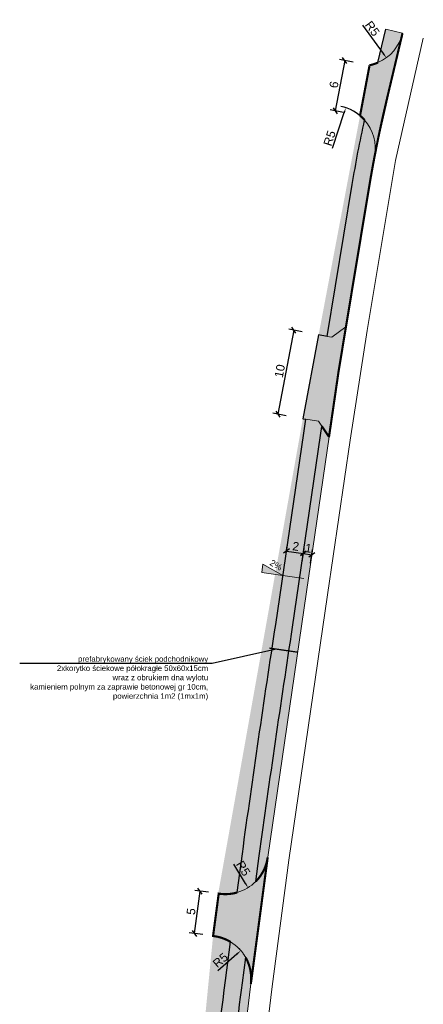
# Model space of a CAD drawing. Header units: metres. Extents: x 6551181 to 6555585, y 5935140 to 5937297.
# Tile 95 of 97: x 6553905 to 6553952, y 5936114 to 5936229. Entities that reach past the tile are written whole.
import ezdxf
from ezdxf import colors
from ezdxf.entities.mleader import LeaderData, LeaderLine
from ezdxf.math import Vec2, Vec3

# ---------------------------------------------------------------- set-up
doc = ezdxf.new("R2010")
doc.units = ezdxf.units.M
doc.linetypes.add('CONDX2', pattern=[0.48, 0.32, -0.16])
doc.linetypes.add('HIDDEN2', pattern=[0.1875, 0.125, -0.0625])
doc.layers.add('_krawężnik 15x22', color=74, linetype='Continuous')
doc.layers.add('_obrzeże 8x30', color=2, linetype='Continuous')
for name, color, linetype, lineweight in [('_krawężnik 15x30', 30, 'Continuous', 13), ('_kreskowanie chodnik', 52, 'Continuous', 0), ('_kreskowanie zieleń', 74, 'Continuous', 0), ('_kreskowanie zjazd', 252, 'Continuous', 0), ('_opis', 7, 'Continuous', 18), ('_wymiar', 140, 'Continuous', 5)]:
    doc.layers.add(name, color=color, linetype=linetype, lineweight=lineweight)
doc.layers.add('_linie pomocnicze', color=202, linetype='Continuous', lineweight=13, plot=False)
doc.styles.add('marcin', font='arial.ttf')
doc.dimstyles.new('marcin', dxfattribs={"dimscale": 0.2, "dimtxt": 8, "dimasz": 6, "dimexe": 3, "dimexo": 0.625, "dimgap": 3, "dimtad": 1, "dimdec": 3, "dimrnd": 0.01, "dimtxsty": 'marcin', "dimblk": 'OBLIQUE', "dimcen": 2.5, "dimclrd": 256, "dimadec": 0, "dimazin": 0, "dimtfac": 1, "dimtdec": 3, "dimtmove": 1, "dimatfit": 3, "dimfxl": 8, "dimfxlon": 1, "dimarcsym": 0})

# ---------------------------------------------------------------- blocks, each defined once
blk = doc.blocks.new('_Oblique')
at = {"color": 0, "linetype": 'ByBlock', "lineweight": -2}
blk.add_line((-0.5, -0.5), (0.5, 0.5), dxfattribs=at)
blk = doc.blocks.new('*D1223')
at = {"layer": '_wymiar', "lineweight": -2, "transparency": 16777216}
blk.add_line((6553926.17, 5936127.43), (6553925.51, 5936122.47), dxfattribs=at)
at = {"layer": '_wymiar', "color": 0, "lineweight": -2, "transparency": 16777216}
for p, q in [((6553927.16, 5936127.3), (6553925.57, 5936127.51)), ((6553926.5, 5936122.34), (6553924.91, 5936122.55))]:
    blk.add_line(p, q, dxfattribs=at)
at = {"layer": 'Defpoints', "color": 0, "transparency": 16777216}
for p in [(6553928.37, 5936127.14), (6553925.51, 5936122.47), (6553927.71, 5936122.18)]:
    blk.add_point(p, dxfattribs=at)
at = {"layer": '_wymiar', "lineweight": -2, "transparency": 16777216, "xscale": 0.6000000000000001, "yscale": 0.6000000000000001, "zscale": 0.6000000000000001}
for p, rotation in [((6553926.17, 5936127.43), 82.40493650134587), ((6553925.51, 5936122.47), 262.4049365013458)]:
    blk.add_blockref('_Oblique', p, dxfattribs=dict(at, rotation=rotation))
at = {"layer": '_wymiar', "color": 0, "transparency": 16777216, "insert": (6553925.14, 5936125.05), "char_height": 1, "attachment_point": 5, "rotation": 82.4049, "style": 'marcin'}
blk.add_mtext('5', dxfattribs=at)
blk = doc.blocks.new('*D1224')
at = {"layer": '_wymiar', "lineweight": -2, "transparency": 16777216}
blk.add_line((6553943.13, 5936224.62), (6553942.01, 5936218.72), dxfattribs=at)
at = {"layer": '_wymiar', "color": 0, "lineweight": -2, "transparency": 16777216}
for p, q in [((6553944.11, 5936224.44), (6553942.54, 5936224.73)), ((6553942.99, 5936218.54), (6553941.42, 5936218.84))]:
    blk.add_line(p, q, dxfattribs=at)
at = {"layer": 'Defpoints', "color": 0, "transparency": 16777216}
for p in [(6553946.04, 5936224.07), (6553942.01, 5936218.72), (6553944.93, 5936218.17)]:
    blk.add_point(p, dxfattribs=at)
at = {"layer": '_wymiar', "lineweight": -2, "transparency": 16777216, "xscale": 0.6000000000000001, "yscale": 0.6000000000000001, "zscale": 0.6000000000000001}
for p, rotation in [((6553943.13, 5936224.62), 79.28986287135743), ((6553942.01, 5936218.72), 259.2898628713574)]:
    blk.add_blockref('_Oblique', p, dxfattribs=dict(at, rotation=rotation))
at = {"layer": '_wymiar', "color": 0, "transparency": 16777216, "insert": (6553941.87, 5936221.8), "char_height": 1, "attachment_point": 5, "rotation": 79.2899, "style": 'marcin'}
blk.add_mtext('6', dxfattribs=at)
blk = doc.blocks.new('*D1225')
at = {"layer": '_wymiar', "lineweight": -2, "transparency": 16777216}
blk.add_line((6553937.16, 5936193.07), (6553935.3, 5936183.25), dxfattribs=at)
at = {"layer": '_wymiar', "color": 0, "lineweight": -2, "transparency": 16777216}
for p, q in [((6553938.14, 5936192.89), (6553936.57, 5936193.19)), ((6553936.28, 5936183.06), (6553934.71, 5936183.36))]:
    blk.add_line(p, q, dxfattribs=at)
at = {"layer": 'Defpoints', "color": 0, "transparency": 16777216}
for p in [(6553940.08, 5936192.52), (6553935.3, 5936183.25), (6553938.22, 5936182.7)]:
    blk.add_point(p, dxfattribs=at)
at = {"layer": '_wymiar', "lineweight": -2, "transparency": 16777216, "xscale": 0.6000000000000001, "yscale": 0.6000000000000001, "zscale": 0.6000000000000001}
for p, rotation in [((6553937.16, 5936193.07), 79.28986287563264), ((6553935.3, 5936183.25), 259.2898628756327)]:
    blk.add_blockref('_Oblique', p, dxfattribs=dict(at, rotation=rotation))
at = {"layer": '_wymiar', "color": 0, "transparency": 16777216, "insert": (6553935.53, 5936188.29), "char_height": 1, "attachment_point": 5, "rotation": 79.2899, "style": 'marcin'}
blk.add_mtext('10', dxfattribs=at)
blk = doc.blocks.new('*D1193')
at = {"layer": '_wymiar', "lineweight": -2, "transparency": 16777216}
blk.add_line((6553945.2, 5936228.75), (6553947.65, 5936225.43), dxfattribs=at)
at = {"layer": '_wymiar', "transparency": 16777216}
blk.add_solid([(6553947.73, 5936225.49), (6553947.57, 5936225.37), (6553948.01, 5936224.95)], dxfattribs=at)
at = {"layer": 'Defpoints', "color": 0, "transparency": 16777216}
for p in [(6553945.04, 5936228.97), (6553948.01, 5936224.95)]:
    blk.add_point(p, dxfattribs=at)
at = {"layer": '_wymiar', "color": 0, "transparency": 16777216, "insert": (6553946.37, 5936228.36), "char_height": 1, "attachment_point": 5, "rotation": 306.453, "style": 'marcin'}
blk.add_mtext('R5', dxfattribs=at)
blk = doc.blocks.new('*D1194')
at = {"layer": '_wymiar', "lineweight": -2, "transparency": 16777216}
blk.add_line((6553941.72, 5936214.35), (6553943.07, 5936218.53), dxfattribs=at)
at = {"layer": '_wymiar', "color": 0, "lineweight": -2, "transparency": 16777216}
blk.add_arc((6553941.72, 5936214.34), 5, 43.0017, 78.9245, dxfattribs=at)
at = {"layer": '_wymiar', "transparency": 16777216}
blk.add_solid([(6553942.98, 5936218.56), (6553943.17, 5936218.49), (6553943.26, 5936219.1)], dxfattribs=at)
at = {"layer": 'Defpoints', "color": 0, "transparency": 16777216}
for p in [(6553943.26, 5936219.1), (6553941.72, 5936214.34)]:
    blk.add_point(p, dxfattribs=at)
at = {"layer": '_wymiar', "color": 0, "transparency": 16777216, "insert": (6553941.36, 5936215.53), "char_height": 1, "attachment_point": 5, "rotation": 72.049, "style": 'marcin'}
blk.add_mtext('R5', dxfattribs=at)
blk = doc.blocks.new('*D1195')
at = {"layer": '_wymiar', "lineweight": -2, "transparency": 16777216}
blk.add_line((6553930.1, 5936130.57), (6553931.49, 5936128.34), dxfattribs=at)
at = {"layer": '_wymiar', "transparency": 16777216}
blk.add_solid([(6553931.58, 5936128.4), (6553931.41, 5936128.29), (6553931.81, 5936127.84)], dxfattribs=at)
at = {"layer": 'Defpoints', "color": 0, "transparency": 16777216}
for p in [(6553929.16, 5936132.08), (6553931.81, 5936127.84)]:
    blk.add_point(p, dxfattribs=at)
at = {"layer": '_wymiar', "color": 0, "transparency": 16777216, "insert": (6553931.24, 5936130.09), "char_height": 1, "attachment_point": 5, "rotation": 302.0015, "style": 'marcin'}
blk.add_mtext('R5', dxfattribs=at)
blk = doc.blocks.new('*D1226')
at = {"layer": '_wymiar', "lineweight": -2, "transparency": 16777216}
blk.add_line((6553928.27, 5936118.14), (6553930.51, 5936120.08), dxfattribs=at)
at = {"layer": '_wymiar', "transparency": 16777216}
blk.add_solid([(6553930.45, 5936120.15), (6553930.58, 5936120), (6553930.97, 5936120.47)], dxfattribs=at)
at = {"layer": 'Defpoints', "color": 0, "transparency": 16777216}
for p in [(6553930.97, 5936120.47), (6553927.18, 5936117.21)]:
    blk.add_point(p, dxfattribs=at)
at = {"layer": '_wymiar', "color": 0, "transparency": 16777216, "insert": (6553928.57, 5936119.34), "char_height": 1, "attachment_point": 5, "rotation": 40.6918, "style": 'marcin'}
blk.add_mtext('R5', dxfattribs=at)
blk = doc.blocks.new('*D1197')
at = {"layer": '_wymiar', "lineweight": -2, "transparency": 16777216}
blk.add_line((6553926.17, 5936127.43), (6553925.51, 5936122.47), dxfattribs=at)
at = {"layer": '_wymiar', "color": 0, "lineweight": -2, "transparency": 16777216}
for p, q in [((6553927.16, 5936127.3), (6553925.57, 5936127.51)), ((6553926.5, 5936122.34), (6553924.91, 5936122.55))]:
    blk.add_line(p, q, dxfattribs=at)
at = {"layer": 'Defpoints', "color": 0, "transparency": 16777216}
for p in [(6553928.37, 5936127.14), (6553925.51, 5936122.47), (6553927.71, 5936122.18)]:
    blk.add_point(p, dxfattribs=at)
at = {"layer": '_wymiar', "lineweight": -2, "transparency": 16777216, "xscale": 0.6000000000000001, "yscale": 0.6000000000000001, "zscale": 0.6000000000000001}
for p, rotation in [((6553926.17, 5936127.43), 82.40493650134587), ((6553925.51, 5936122.47), 262.4049365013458)]:
    blk.add_blockref('_Oblique', p, dxfattribs=dict(at, rotation=rotation))
at = {"layer": '_wymiar', "color": 0, "transparency": 16777216, "insert": (6553925.14, 5936125.05), "char_height": 1, "attachment_point": 5, "rotation": 82.4049, "style": 'marcin'}
blk.add_mtext('5', dxfattribs=at)
blk = doc.blocks.new('*D1230')
at = {"layer": '_wymiar', "lineweight": -2, "transparency": 16777216}
blk.add_line((6553943.13, 5936224.62), (6553942.01, 5936218.72), dxfattribs=at)
at = {"layer": '_wymiar', "color": 0, "lineweight": -2, "transparency": 16777216}
for p, q in [((6553944.11, 5936224.44), (6553942.54, 5936224.73)), ((6553942.99, 5936218.54), (6553941.42, 5936218.84))]:
    blk.add_line(p, q, dxfattribs=at)
at = {"layer": 'Defpoints', "color": 0, "transparency": 16777216}
for p in [(6553946.04, 5936224.07), (6553942.01, 5936218.72), (6553944.93, 5936218.17)]:
    blk.add_point(p, dxfattribs=at)
at = {"layer": '_wymiar', "lineweight": -2, "transparency": 16777216, "xscale": 0.6000000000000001, "yscale": 0.6000000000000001, "zscale": 0.6000000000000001}
for p, rotation in [((6553943.13, 5936224.62), 79.28986287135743), ((6553942.01, 5936218.72), 259.2898628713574)]:
    blk.add_blockref('_Oblique', p, dxfattribs=dict(at, rotation=rotation))
at = {"layer": '_wymiar', "color": 0, "transparency": 16777216, "insert": (6553941.87, 5936221.8), "char_height": 1, "attachment_point": 5, "rotation": 79.2899, "style": 'marcin'}
blk.add_mtext('6', dxfattribs=at)
blk = doc.blocks.new('*D1231')
at = {"layer": '_wymiar', "lineweight": -2, "transparency": 16777216}
blk.add_line((6553937.16, 5936193.07), (6553935.3, 5936183.25), dxfattribs=at)
at = {"layer": '_wymiar', "color": 0, "lineweight": -2, "transparency": 16777216}
for p, q in [((6553938.14, 5936192.89), (6553936.57, 5936193.19)), ((6553936.28, 5936183.06), (6553934.71, 5936183.36))]:
    blk.add_line(p, q, dxfattribs=at)
at = {"layer": 'Defpoints', "color": 0, "transparency": 16777216}
for p in [(6553940.08, 5936192.52), (6553935.3, 5936183.25), (6553938.22, 5936182.7)]:
    blk.add_point(p, dxfattribs=at)
at = {"layer": '_wymiar', "lineweight": -2, "transparency": 16777216, "xscale": 0.6000000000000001, "yscale": 0.6000000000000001, "zscale": 0.6000000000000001}
for p, rotation in [((6553937.16, 5936193.07), 79.28986287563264), ((6553935.3, 5936183.25), 259.2898628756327)]:
    blk.add_blockref('_Oblique', p, dxfattribs=dict(at, rotation=rotation))
at = {"layer": '_wymiar', "color": 0, "transparency": 16777216, "insert": (6553935.53, 5936188.29), "char_height": 1, "attachment_point": 5, "rotation": 79.2899, "style": 'marcin'}
blk.add_mtext('10', dxfattribs=at)
blk = doc.blocks.new('*D1200')
at = {"layer": '_wymiar', "lineweight": -2, "transparency": 16777216}
blk.add_line((6553945.2, 5936228.75), (6553947.65, 5936225.43), dxfattribs=at)
at = {"layer": '_wymiar', "transparency": 16777216}
blk.add_solid([(6553947.73, 5936225.49), (6553947.57, 5936225.37), (6553948.01, 5936224.95)], dxfattribs=at)
at = {"layer": 'Defpoints', "color": 0, "transparency": 16777216}
for p in [(6553945.04, 5936228.97), (6553948.01, 5936224.95)]:
    blk.add_point(p, dxfattribs=at)
at = {"layer": '_wymiar', "color": 0, "transparency": 16777216, "insert": (6553946.37, 5936228.36), "char_height": 1, "attachment_point": 5, "rotation": 306.453, "style": 'marcin'}
blk.add_mtext('R5', dxfattribs=at)
blk = doc.blocks.new('*D1201')
at = {"layer": '_wymiar', "lineweight": -2, "transparency": 16777216}
blk.add_line((6553941.72, 5936214.35), (6553943.07, 5936218.53), dxfattribs=at)
at = {"layer": '_wymiar', "color": 0, "lineweight": -2, "transparency": 16777216}
blk.add_arc((6553941.72, 5936214.34), 5, 43.0017, 78.9245, dxfattribs=at)
at = {"layer": '_wymiar', "transparency": 16777216}
blk.add_solid([(6553942.98, 5936218.56), (6553943.17, 5936218.49), (6553943.26, 5936219.1)], dxfattribs=at)
at = {"layer": 'Defpoints', "color": 0, "transparency": 16777216}
for p in [(6553943.26, 5936219.1), (6553941.72, 5936214.34)]:
    blk.add_point(p, dxfattribs=at)
at = {"layer": '_wymiar', "color": 0, "transparency": 16777216, "insert": (6553941.36, 5936215.53), "char_height": 1, "attachment_point": 5, "rotation": 72.049, "style": 'marcin'}
blk.add_mtext('R5', dxfattribs=at)
blk = doc.blocks.new('*D1232')
at = {"layer": '_wymiar', "lineweight": -2, "transparency": 16777216}
blk.add_line((6553930.1, 5936130.57), (6553931.49, 5936128.34), dxfattribs=at)
at = {"layer": '_wymiar', "transparency": 16777216}
blk.add_solid([(6553931.58, 5936128.4), (6553931.41, 5936128.29), (6553931.81, 5936127.84)], dxfattribs=at)
at = {"layer": 'Defpoints', "color": 0, "transparency": 16777216}
for p in [(6553929.16, 5936132.08), (6553931.81, 5936127.84)]:
    blk.add_point(p, dxfattribs=at)
at = {"layer": '_wymiar', "color": 0, "transparency": 16777216, "insert": (6553931.24, 5936130.09), "char_height": 1, "attachment_point": 5, "rotation": 302.0015, "style": 'marcin'}
blk.add_mtext('R5', dxfattribs=at)
blk = doc.blocks.new('*D1233')
at = {"layer": '_wymiar', "lineweight": -2, "transparency": 16777216}
blk.add_line((6553928.27, 5936118.14), (6553930.51, 5936120.08), dxfattribs=at)
at = {"layer": '_wymiar', "transparency": 16777216}
blk.add_solid([(6553930.45, 5936120.15), (6553930.58, 5936120), (6553930.97, 5936120.47)], dxfattribs=at)
at = {"layer": 'Defpoints', "color": 0, "transparency": 16777216}
for p in [(6553930.97, 5936120.47), (6553927.18, 5936117.21)]:
    blk.add_point(p, dxfattribs=at)
at = {"layer": '_wymiar', "color": 0, "transparency": 16777216, "insert": (6553928.57, 5936119.34), "char_height": 1, "attachment_point": 5, "rotation": 40.6918, "style": 'marcin'}
blk.add_mtext('R5', dxfattribs=at)
blk = doc.blocks.new('*D1235')
at = {"layer": '_wymiar', "color": 0, "lineweight": -2, "transparency": 16777216}
for p, q in [((6553936.28, 5936167.02), (6553936.39, 5936167.82)), ((6553938.26, 5936166.73), (6553938.37, 5936167.53))]:
    blk.add_line(p, q, dxfattribs=at)
at = {"layer": '_wymiar', "lineweight": -2, "transparency": 16777216}
blk.add_line((6553936.31, 5936167.23), (6553938.29, 5936166.94), dxfattribs=at)
at = {"layer": 'Defpoints', "color": 0, "transparency": 16777216}
for p in [(6553936.26, 5936166.9), (6553938.24, 5936166.61), (6553938.29, 5936166.94)]:
    blk.add_point(p, dxfattribs=at)
at = {"layer": '_wymiar', "lineweight": -2, "transparency": 16777216, "xscale": 0.6000000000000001, "yscale": 0.6000000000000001, "zscale": 0.6000000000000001}
for p, rotation in [((6553936.31, 5936167.23), 171.6794401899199), ((6553938.29, 5936166.94), 351.6794401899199)]:
    blk.add_blockref('_Oblique', p, dxfattribs=dict(at, rotation=rotation))
at = {"layer": '_wymiar', "color": 0, "transparency": 16777216, "insert": (6553937.4, 5936167.78), "char_height": 1, "attachment_point": 5, "rotation": 351.6794, "style": 'marcin'}
blk.add_mtext('2', dxfattribs=at)
blk = doc.blocks.new('*D1202')
at = {"layer": '_wymiar', "color": 0, "lineweight": -2, "transparency": 16777216}
for p, q in [((6553938.14, 5936165.95), (6553938.37, 5936167.53)), ((6553939.13, 5936165.8), (6553939.36, 5936167.39))]:
    blk.add_line(p, q, dxfattribs=at)
at = {"layer": '_wymiar', "lineweight": -2, "transparency": 16777216}
blk.add_line((6553938.29, 5936166.94), (6553939.28, 5936166.79), dxfattribs=at)
at = {"layer": 'Defpoints', "color": 0, "transparency": 16777216}
for p in [(6553939.28, 5936166.79), (6553938.09, 5936165.6), (6553939.08, 5936165.45)]:
    blk.add_point(p, dxfattribs=at)
at = {"layer": '_wymiar', "lineweight": -2, "transparency": 16777216, "xscale": 0.6000000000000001, "yscale": 0.6000000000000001, "zscale": 0.6000000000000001}
for p, rotation in [((6553938.29, 5936166.94), 171.6794402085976), ((6553939.28, 5936166.79), 351.6794402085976)]:
    blk.add_blockref('_Oblique', p, dxfattribs=dict(at, rotation=rotation))
at = {"layer": '_wymiar', "color": 0, "transparency": 16777216, "insert": (6553938.88, 5936167.56), "char_height": 1, "attachment_point": 5, "rotation": 351.6794, "style": 'marcin'}
blk.add_mtext('1', dxfattribs=at)

msp = doc.modelspace()

# ---------------------------------------------------------------- hatches: boundary and pattern name
at = {"layer": '_kreskowanie chodnik'}
h = msp.add_hatch(color=223, dxfattribs=at)
h.dxf.hatch_style = 1
h.paths.add_polyline_path([(6553919.3898, 5936032.5061), (6553918.9959, 5936029.0286), (6553918.6257, 5936029.0704), (6553918.4705, 5936027.5785), (6553918.8271, 5936027.5381), (6553917.0989, 5936012.2783), (6553916.9508, 5936010.7702), (6553918.4436, 5936010.6236), (6553918.9897, 5936011.0688), (6553919.0878, 5936012.068), (6553921.3771, 5936032.281), (6553921.4896, 5936033.2746), (6553921.049, 5936033.8277), (6553919.143, 5936034.0436), (6553919.005, 5936032.7164), (6553919.0047, 5936032.7164), (6553919.4089, 5936032.6743), (6553919.4088, 5936032.6743)])
h.paths.add_polyline_path([(6553920.29, 5936040.4552), (6553920.2658, 5936040.2411), (6553920.2658, 5936040.2411), (6553919.7925, 5936040.2903), (6553919.6582, 5936038.9992), (6553919.6585, 5936038.9992), (6553921.6117, 5936038.796), (6553922.1648, 5936039.2365), (6553922.2773, 5936040.2302), (6553923.6727, 5936052.5507), (6553923.7852, 5936053.5443), (6553923.3447, 5936054.0974), (6553921.1799, 5936054.3426), (6553921.108, 5936053.3443), (6553921.7416, 5936053.2726), (6553921.7416, 5936053.2726), (6553921.6854, 5936052.7757)])
h.paths.add_polyline_path([(6553924.461, 5936059.5113), (6553924.5746, 5936060.5149), (6553927.0778, 5936082.6289), (6553926.6384, 5936083.1811), (6553925.1466, 5936083.3501), (6553922.5873, 5936060.7398), (6553922.4169, 5936059.2345), (6553922.4169, 5936059.2345), (6553923.9073, 5936059.0657)])
h.paths.add_polyline_path([(6553925.8776, 5936089.8083), (6553925.7091, 5936088.3196), (6553925.71, 5936088.3195), (6553927.2007, 5936088.1524), (6553927.7527, 5936088.5915), (6553927.865, 5936089.5835, -0.00392875), (6553931.1455, 5936116.6991), (6553931.5393, 5936119.6525, 0.07185789), (6553930.669, 5936120.7869, 0.05727102), (6553929.766, 5936121.4855), (6553929.1625, 5936116.9592, 0.00258446), (6553926.9539, 5936099.1068), (6553925.4701, 5936099.273), (6553925.3239, 5936097.7798), (6553926.7781, 5936097.6172), (6553926.7781, 5936097.6172, 0.00112935)])
h.paths.add_polyline_path([(6553940.0464, 5936182.4295), (6553938.5622, 5936182.6466), (6553938.3247, 5936181.0232), (6553935.0494, 5936158.628, 0.00040753), (6553934.621, 5936155.824), (6553936.6001, 5936155.5359, -0.00040677), (6553937.0273, 5936158.3314), (6553940.3037, 5936180.7338), (6553940.462, 5936181.8161)])
h.paths.add_polyline_path([(6553932.7289, 5936128.5736), (6553933.1248, 5936131.5428, -0.00348718), (6553936.6001, 5936155.5359), (6553934.621, 5936155.824, 0.003486), (6553931.1429, 5936131.8114), (6553930.5373, 5936127.2692, 0.12966454)])
h.paths.add_polyline_path([(6553949.9011, 5936227.8118), (6553947.9554, 5936228.2743), (6553947.0303, 5936224.3828, 0.23606798), (6553949.9011, 5936227.8118)])
h = msp.add_hatch(color=223, dxfattribs=at)
h.dxf.hatch_style = 1
h.paths.add_polyline_path([(6553946.6286, 5936213.4008, 0.23264827), (6553945.4582, 5936217.6568), (6553945.4582, 5936217.6568, 0.01263676), (6553944.0105, 5936210.1126), (6553941.0629, 5936192.3365), (6553941.6129, 5936192.2325), (6553943.274, 5936193.4449), (6553943.274, 5936193.4449), (6553945.9835, 5936209.7854, -0.00612101), (6553946.6286, 5936213.4008)])
h = msp.add_hatch(color=223, dxfattribs=at)
h.dxf.hatch_style = 1
h.paths.add_polyline_path([(6553946.6286, 5936213.4008, 0.23264827), (6553945.4582, 5936217.6568), (6553945.4582, 5936217.6568, 0.01263676), (6553944.0105, 5936210.1126), (6553941.0629, 5936192.3365), (6553941.6129, 5936192.2325), (6553943.274, 5936193.4449), (6553943.274, 5936193.4449), (6553945.9835, 5936209.7854, -0.00612101), (6553946.6286, 5936213.4008)])
at = {"layer": '_kreskowanie zieleń'}
h = msp.add_hatch(color=256, dxfattribs=at)
h.dxf.hatch_style = 1
h.paths.add_polyline_path([(6553919.0878, 5936012.068), (6553918.9897, 5936011.0688), (6553920.082, 5936011.9592), (6553922.3707, 5936032.1685), (6553921.4896, 5936033.2746), (6553921.3771, 5936032.281)])
h.paths.add_polyline_path([(6553918.8271, 5936027.5381), (6553918.4705, 5936027.5785), (6553918.4705, 5936027.5785), (6553916.7211, 5936010.7618), (6553916.2096, 5936005.8174), (6553916.7311, 5936010.7918), (6553916.9285, 5936010.7724), (6553916.9508, 5936010.7702), (6553917.0989, 5936012.2783)])
h.paths.add_polyline_path([(6553918.9959, 5936029.0286), (6553919.3898, 5936032.5061), (6553919.4088, 5936032.6743), (6553919.4089, 5936032.6743), (6553919.0047, 5936032.7164), (6553919.005, 5936032.7164), (6553918.6257, 5936029.0704)])
h.paths.add_polyline_path([(6553920.2658, 5936040.2411), (6553920.29, 5936040.4552), (6553921.6854, 5936052.7757), (6553921.7416, 5936053.2726), (6553921.7416, 5936053.2726), (6553921.108, 5936053.3443), (6553921.0171, 5936052.0846), (6553921.5218, 5936052.0286), (6553921.3562, 5936050.5377), (6553920.8645, 5936050.5924), (6553919.7928, 5936040.2902), (6553919.7925, 5936040.2903), (6553920.2658, 5936040.2411)])
h.paths.add_polyline_path([(6553922.2773, 5936040.2302), (6553922.1648, 5936039.2365), (6553923.271, 5936040.1176), (6553924.6663, 5936052.4381), (6553923.7852, 5936053.5443), (6553923.6727, 5936052.5507)])
h.paths.add_polyline_path([(6553924.5746, 5936060.5149), (6553924.461, 5936059.5113), (6553925.5683, 5936060.4025), (6553927.9599, 5936081.5201), (6553927.0778, 5936082.6289)])
h.paths.add_polyline_path([(6553922.4169, 5936059.2345), (6553922.5873, 5936060.7398), (6553925.1466, 5936083.3501), (6553925.148, 5936083.3499), (6553924.1792, 5936083.4597), (6553923.6711, 5936076.4218), (6553923.0711, 5936072.0018), (6553921.5411, 5936059.3518), (6553921.5398, 5936059.3338), (6553922.4169, 5936059.2345)])
h.paths.add_polyline_path([(6553927.865, 5936089.5835), (6553927.7527, 5936088.5915), (6553928.8586, 5936089.4712), (6553932.1369, 5936116.568, 0.16117639), (6553931.5393, 5936119.6525), (6553931.5393, 5936119.6525), (6553931.1455, 5936116.6991, 0.00392875)])
h.paths.add_polyline_path([(6553927.8399, 5936122.1635), (6553927.7127, 5936122.1805), (6553927.7127, 5936122.1805), (6553925.4701, 5936099.273), (6553926.9539, 5936099.1068, -0.00258446), (6553929.1625, 5936116.9592), (6553929.766, 5936121.4855), (6553929.766, 5936121.4855, 0.1031837)])
h.paths.add_polyline_path([(6553925.7091, 5936088.3196), (6553925.8776, 5936089.8083, -0.00112935), (6553926.7781, 5936097.6172), (6553926.7781, 5936097.6172), (6553925.3239, 5936097.7798), (6553924.9011, 5936093.4618), (6553924.5394, 5936088.4508), (6553925.71, 5936088.3195)])
h.paths.add_polyline_path([(6553938.2262, 5936182.6957), (6553928.1711, 5936126.3518), (6553927.7911, 5936122.9818), (6553927.7127, 5936122.1805), (6553927.7127, 5936122.1805), (6553928.3735, 5936127.1366), (6553928.5008, 5936127.1197, 0.10318518), (6553930.5373, 5936127.2692), (6553930.5373, 5936127.2692), (6553931.1429, 5936131.8114, -0.003486), (6553934.621, 5936155.824, -0.00040753), (6553935.0494, 5936158.628), (6553938.3247, 5936181.0232), (6553938.5622, 5936182.6466)])
h.paths.add_polyline_path([(6553932.7289, 5936128.5736, 0.16117289), (6553934.1137, 5936131.3938), (6553938.6412, 5936162.4562), (6553941.2932, 5936180.5891), (6553940.462, 5936181.8161), (6553940.3037, 5936180.7338), (6553937.0273, 5936158.3314, 0.00040677), (6553936.6001, 5936155.5359, 0.00348718), (6553933.1248, 5936131.5428), (6553932.7289, 5936128.5736)])
h.paths.add_polyline_path([(6553940.0768, 5936192.523), (6553941.0629, 5936192.3365), (6553944.0105, 5936210.1126, -0.01263676), (6553945.4582, 5936217.6568), (6553945.4582, 5936217.6568, 0.03702292), (6553944.928, 5936218.1723)])
at = {"layer": '_kreskowanie zjazd'}
h = msp.add_hatch(color=256, dxfattribs=at)
h.dxf.hatch_style = 1
h.paths.add_polyline_path([(6553949.9011, 5936227.8118, -0.23606798), (6553947.0303, 5936224.3828), (6553947.0303, 5936224.3828, -0.05188497), (6553946.0436, 5936224.0706), (6553944.928, 5936218.1723, -0.03702292), (6553945.4582, 5936217.6568), (6553945.4582, 5936217.6568, -0.23264827), (6553946.6286, 5936213.4008, -0.01114437), (6553948.0295, 5936219.9381), (6553948.0295, 5936219.9381), (6553949.9011, 5936227.8118)])
h.paths.add_polyline_path([(6553941.2932, 5936180.5891), (6553942.4211, 5936188.3018), (6553943.274, 5936193.4449), (6553941.6129, 5936192.2325), (6553941.0629, 5936192.3365), (6553940.0768, 5936192.523), (6553938.2184, 5936182.6972), (6553938.2184, 5936182.6969), (6553938.2262, 5936182.6957), (6553939.5516, 5936182.5019), (6553940.0464, 5936182.4295)])
h = msp.add_hatch(color=256, dxfattribs=at)
h.dxf.hatch_style = 1
h.paths.add_polyline_path([(6553949.9011, 5936227.8118, -0.23606798), (6553947.0303, 5936224.3828), (6553947.0303, 5936224.3828, -0.05188497), (6553946.0436, 5936224.0706), (6553944.928, 5936218.1723, -0.03702292), (6553945.4582, 5936217.6568), (6553945.4582, 5936217.6568, -0.23264827), (6553946.6286, 5936213.4008, -0.01114437), (6553948.0295, 5936219.9381), (6553948.0295, 5936219.9381), (6553949.9011, 5936227.8118)])
h.paths.add_polyline_path([(6553941.2932, 5936180.5891), (6553942.4211, 5936188.3018), (6553943.274, 5936193.4449), (6553941.6129, 5936192.2325), (6553941.0629, 5936192.3365), (6553940.0768, 5936192.523), (6553938.2184, 5936182.6972), (6553938.2184, 5936182.6969), (6553938.2262, 5936182.6957), (6553939.5516, 5936182.5019), (6553940.0464, 5936182.4295)])
h = msp.add_hatch(color=256, dxfattribs=at)
h.dxf.hatch_style = 1
h.paths.add_polyline_path([(6553918.4436, 5936010.6236), (6553916.9285, 5936010.7724), (6553916.7311, 5936010.7918), (6553916.2096, 5936005.8174), (6553917.9539, 5936005.6369), (6553919.3001, 5936003.9975), (6553920.082, 5936011.9592)])
h.paths.add_polyline_path([(6553927.2007, 5936088.1524), (6553925.71, 5936088.3195), (6553924.5394, 5936088.4508), (6553924.1792, 5936083.4597), (6553925.148, 5936083.3499), (6553925.148, 5936083.3499), (6553926.6384, 5936083.1811), (6553927.9599, 5936081.5201), (6553928.8586, 5936089.4712)])
h.paths.add_polyline_path([(6553927.7127, 5936122.1805), (6553927.8399, 5936122.1635, -0.16140856), (6553930.669, 5936120.7869), (6553930.669, 5936120.7869, -0.23576486), (6553932.1369, 5936116.568), (6553934.1137, 5936131.3938, -0.23576486), (6553931.5917, 5936127.7068), (6553931.5917, 5936127.7068, -0.16140856), (6553928.5008, 5936127.1197), (6553928.3735, 5936127.1366)])
h = msp.add_hatch(color=256, dxfattribs=at)
h.dxf.hatch_style = 1
h.paths.add_polyline_path([(6553918.4436, 5936010.6236), (6553916.9285, 5936010.7724), (6553916.7311, 5936010.7918), (6553916.2096, 5936005.8174), (6553917.9539, 5936005.6369), (6553919.3001, 5936003.9975), (6553920.082, 5936011.9592)])
h.paths.add_polyline_path([(6553927.2007, 5936088.1524), (6553925.71, 5936088.3195), (6553924.5394, 5936088.4508), (6553924.1792, 5936083.4597), (6553925.148, 5936083.3499), (6553925.148, 5936083.3499), (6553926.6384, 5936083.1811), (6553927.9599, 5936081.5201), (6553928.8586, 5936089.4712)])
h.paths.add_polyline_path([(6553927.7127, 5936122.1805), (6553927.8399, 5936122.1635, -0.16140856), (6553930.669, 5936120.7869), (6553930.669, 5936120.7869, -0.23576486), (6553932.1369, 5936116.568), (6553934.1137, 5936131.3938, -0.23576486), (6553931.5917, 5936127.7068), (6553931.5917, 5936127.7068, -0.16140856), (6553928.5008, 5936127.1197), (6553928.3735, 5936127.1366)])
at = {"layer": '_opis', "linetype": 'Continuous'}
msp.add_hatch(color=256, dxfattribs=at).paths.add_polyline_path([(6553933.5581, 5936165.7067), (6553933.4134, 5936164.7172), (6553935.8871, 5936164.3554)])
msp.add_hatch(color=256, dxfattribs=at).paths.add_polyline_path([(6553933.5581, 5936165.7067), (6553933.4134, 5936164.7172), (6553935.8871, 5936164.3554)])

# ---------------------------------------------------------------- linework, layer by layer
at = {"layer": '_krawężnik 15x22', "linetype": 'CONDX2', "lineweight": 40, "ltscale": 4, "const_width": 0.25}
msp.add_lwpolyline([(6553946.6286, 5936213.4008, -0.01114437), (6553948.0295, 5936219.9381), (6553949.9011, 5936227.8118)], format="xyb", dxfattribs=at)
msp.add_lwpolyline([(6553946.6286, 5936213.4008, -0.01114437), (6553948.0295, 5936219.9381), (6553949.9011, 5936227.8118)], format="xyb", dxfattribs=at)
for points in [[(6553946.0436, 5936224.0706), (6553944.928, 5936218.1723)], [(6553946.0436, 5936224.0706), (6553944.928, 5936218.1723)], [(6553941.2932, 5936180.5891), (6553942.4211, 5936188.3018), (6553943.274, 5936193.4449)], [(6553941.2932, 5936180.5891), (6553942.4211, 5936188.3018), (6553943.274, 5936193.4449)], [(6553941.2932, 5936180.5891), (6553940.462, 5936181.8161)], [(6553934.1137, 5936131.3938), (6553932.1369, 5936116.568)], [(6553934.1137, 5936131.3938), (6553932.1369, 5936116.568)]]:
    msp.add_lwpolyline(points, dxfattribs=at)
at = {"layer": '_krawężnik 15x22', "linetype": 'CONDX2', "lineweight": 40, "ltscale": 4}
for points in [[(6553946.0436, 5936224.0706, 0.25, 0.25, 0.05188497), (6553947.0303, 5936224.3828, 0.25, 0.25, 0)], [(6553946.0436, 5936224.0706, 0.25, 0.25, 0.05188497), (6553947.0303, 5936224.3828, 0.25, 0.25, 0)], [(6553945.4582, 5936217.6568, 0.25, 0.25, 0.03702292), (6553944.928, 5936218.1723, 0.25, 0.25, 0)], [(6553945.4582, 5936217.6568, 0.25, 0.25, 0.03702292), (6553944.928, 5936218.1723, 0.25, 0.25, 0)], [(6553932.7289, 5936128.5736, 0.25, 0.25, 0.16117289), (6553934.1137, 5936131.3938, 0.25, 0.25, 0)], [(6553928.5008, 5936127.1197, 0.25, 0.25, 0.10318518), (6553930.5373, 5936127.2692, 0.25, 0.25, 0)], [(6553927.8399, 5936122.1635, 0.25, 0.25, 0), (6553927.7127, 5936122.1805, 0.25, 0.25, 0), (6553928.3735, 5936127.1366, 0.25, 0.25, 0), (6553928.5008, 5936127.1197, 0.25, 0.25, 0)], [(6553929.766, 5936121.4855, 0.25, 0.25, 0.1031837), (6553927.8399, 5936122.1635, 0.25, 0.25, 0)], [(6553932.1369, 5936116.568, 0.25, 0.25, 0.16117639), (6553931.5393, 5936119.6525, 0.25, 0.25, 0)]]:
    msp.add_lwpolyline(points, format="xyseb", dxfattribs=at)
at = {"layer": '_krawężnik 15x30', "linetype": 'CONDX2', "lineweight": 40, "ltscale": 5}
msp.add_lwpolyline([(6553943.274, 5936193.4449, 0.25, 0.25, 0), (6553945.9835, 5936209.7854, 0.25, 0.25, -0.00612101), (6553946.6286, 5936213.4008, 0.25, 0.25, 0)], format="xyseb", dxfattribs=at)
msp.add_lwpolyline([(6553943.274, 5936193.4449, 0.25, 0.25, 0), (6553945.9835, 5936209.7854, 0.25, 0.25, -0.00612101), (6553946.6286, 5936213.4008, 0.25, 0.25, 0)], format="xyseb", dxfattribs=at)
at = {"layer": '_linie pomocnicze', "linetype": 'Continuous'}
for points in [[(6553919.3001, 5936003.9975), (6553920.082, 5936011.9592), (6553922.3707, 5936032.1685), (6553923.271, 5936040.1176), (6553924.6663, 5936052.4381), (6553925.5683, 5936060.4025), (6553927.9599, 5936081.5201), (6553928.8586, 5936089.4712), (6553932.1369, 5936116.568), (6553934.1137, 5936131.3938), (6553938.6412, 5936162.4562), (6553941.2932, 5936180.5891), (6553943.274, 5936193.4449), (6553946.6286, 5936213.4008), (6553949.9011, 5936227.8118)], [(6553921.7881, 5936003.7531), (6553922.5682, 5936011.6963), (6553924.8548, 5936031.8871), (6553925.7551, 5936039.8363), (6553927.1504, 5936052.1568), (6553928.0524, 5936060.1211), (6553930.4441, 5936081.239), (6553931.3417, 5936089.1807), (6553934.6169, 5936116.2526), (6553936.5898, 5936131.0483), (6553941.115, 5936162.095), (6553943.7655, 5936180.2178), (6553945.7422, 5936193.0473), (6553949.0822, 5936212.9163), (6553952.3391, 5936227.2582)]]:
    msp.add_lwpolyline(points, dxfattribs=at)
at = {"layer": '_linie pomocnicze', "linetype": 'ByBlock'}
for points in [[(6553947.0303, 5936224.3828, 0.23606798), (6553949.9011, 5936227.8118)], [(6553947.0303, 5936224.3828, 0.23606798), (6553949.9011, 5936227.8118)], [(6553946.6286, 5936213.4008, 0.23264827), (6553945.4582, 5936217.6568)], [(6553946.6286, 5936213.4008, 0.23264827), (6553945.4582, 5936217.6568)]]:
    msp.add_lwpolyline(points, format="xyb", dxfattribs=at)
msp.add_lwpolyline([(6553947.9554, 5936228.2743), (6553949.9011, 5936227.8118)], dxfattribs=at)
msp.add_lwpolyline([(6553947.9554, 5936228.2743), (6553949.9011, 5936227.8118)], dxfattribs=at)
at = {"layer": '_linie pomocnicze'}
msp.add_lwpolyline([(6553938.5622, 5936182.6466), (6553940.0464, 5936182.4295), (6553941.2932, 5936180.5891), (6553943.274, 5936193.4449), (6553941.6129, 5936192.2325), (6553941.0629, 5936192.3365)], dxfattribs=at)
msp.add_lwpolyline([(6553938.5622, 5936182.6466), (6553940.0464, 5936182.4295), (6553941.2932, 5936180.5891), (6553943.274, 5936193.4449), (6553941.6129, 5936192.2325), (6553941.0629, 5936192.3365)], dxfattribs=at)
for points in [[(6553930.5373, 5936127.2692, 0.12966454), (6553932.7289, 5936128.5736)], [(6553931.5393, 5936119.6525, 0.12966252), (6553929.766, 5936121.4855)], [(6553931.5393, 5936119.6525, 0.07185789), (6553930.669, 5936120.7869)]]:
    msp.add_lwpolyline(points, format="xyb", dxfattribs=at)
at = {"layer": '_obrzeże 8x30'}
for points in [[(6553947.0303, 5936224.3828), (6553947.9554, 5936228.2743)], [(6553947.0303, 5936224.3828), (6553947.9554, 5936228.2743)], [(6553941.0629, 5936192.3365), (6553940.0768, 5936192.523), (6553938.2184, 5936182.6972)], [(6553941.0629, 5936192.3365), (6553940.0768, 5936192.523), (6553938.2184, 5936182.6972)], [(6553938.2262, 5936182.6957), (6553938.5622, 5936182.6466)], [(6553938.2262, 5936182.6957), (6553938.5622, 5936182.6466)]]:
    msp.add_lwpolyline(points, dxfattribs=at)
for points in [[(6553941.0629, 5936192.3365), (6553944.0105, 5936210.1126, -0.01263676), (6553945.4582, 5936217.6568)], [(6553941.0629, 5936192.3365), (6553944.0105, 5936210.1126, -0.01263676), (6553945.4582, 5936217.6568)], [(6553930.5373, 5936127.2692), (6553931.1429, 5936131.8114, -0.00389354), (6553935.0494, 5936158.628), (6553938.3247, 5936181.0232), (6553938.5622, 5936182.6466)], [(6553932.7289, 5936128.5736), (6553933.1248, 5936131.5428, -0.00389395), (6553937.0273, 5936158.3314), (6553940.3037, 5936180.7338), (6553940.462, 5936181.8161)], [(6553926.9539, 5936099.1068, -0.00258446), (6553929.1625, 5936116.9592), (6553929.766, 5936121.4855)], [(6553927.7527, 5936088.5915), (6553927.865, 5936089.5835, -0.00392875), (6553931.1455, 5936116.6991), (6553931.5393, 5936119.6525)]]:
    msp.add_lwpolyline(points, format="xyb", dxfattribs=at)
at = {"layer": '_obrzeże 8x30', "color": 232, "linetype": 'HIDDEN2', "lineweight": 40, "ltscale": 4, "const_width": 0.15}
msp.add_lwpolyline([(6553937.5897, 5936155.3918), (6553934.2862, 5936155.8728)], dxfattribs=at)
msp.add_lwpolyline([(6553937.5897, 5936155.3918), (6553934.2862, 5936155.8728)], dxfattribs=at)
at = {"layer": '_opis', "linetype": 'Continuous'}
msp.add_lwpolyline([(6553933.4134, 5936164.7172), (6553933.5581, 5936165.7067), (6553935.8871, 5936164.3554)], close=True, dxfattribs=at)
msp.add_lwpolyline([(6553933.4134, 5936164.7172), (6553933.5581, 5936165.7067), (6553935.8871, 5936164.3554)], close=True, dxfattribs=at)
msp.add_lwpolyline([(6553933.4134, 5936164.7172), (6553938.3607, 5936163.9937)], dxfattribs=at)
msp.add_lwpolyline([(6553933.4134, 5936164.7172), (6553938.3607, 5936163.9937)], dxfattribs=at)

# ---------------------------------------------------------------- texts
at = {"layer": '_opis', "insert": (6553934.6437, 5936166.2691), "char_height": 0.65, "width": 57.317884, "attachment_point": 1, "rotation": 329.878031, "style": 'marcin'}
msp.add_mtext('\\H1.125x;2%', dxfattribs=at)
msp.add_mtext('\\H1.125x;2%', dxfattribs=at)

# ---------------------------------------------------------------- dimensions: what is measured, and where the dimension line sits
at = {"layer": '_wymiar'}
for center, mpoint, picture, middle in [((6553945.0367, 5936228.9682), (6553948.0075, 5936224.9464), '*D1193', (6553945.7981, 5936227.9373)), ((6553945.0367, 5936228.9682), (6553948.0075, 5936224.9464), '*D1200', (6553945.7981, 5936227.9373)), ((6553941.7174, 5936214.3392), (6553943.2585, 5936219.0958), '*D1194', (6553942.0314, 5936215.3083)), ((6553941.7174, 5936214.3392), (6553943.2585, 5936219.0958), '*D1201', (6553942.0314, 5936215.3083)), ((6553929.1605, 5936132.076), (6553931.8102, 5936127.8358), '*D1195', (6553930.639, 5936129.71)), ((6553929.1605, 5936132.076), (6553931.8102, 5936127.8358), '*D1232', (6553930.639, 5936129.71)), ((6553927.1779, 5936117.2075), (6553930.9691, 5936120.4674), '*D1226', (6553929.0332, 5936118.8028)), ((6553927.1779, 5936117.2075), (6553930.9691, 5936120.4674), '*D1233', (6553929.0332, 5936118.8028))]:
    dim = msp.add_radius_dim(center=center, mpoint=mpoint, dimstyle='marcin', override={"dimtxt": 5, "dimasz": 3, "dimgap": 1, "dimblk1": 'Oblique', "dimsah": 1, "dimfxl": 5}, dxfattribs=at)
    dim.commit()
    dim.dimension.update_dxf_attribs({"geometry": picture, "text_midpoint": middle, "dimtype": 164})
for p1, p2, distance, picture, middle in [((6553946.0436, 5936224.0706), (6553944.928, 5936218.1723), -2.9674, '*D1224', (6553941.8719, 5936221.8049)), ((6553946.0436, 5936224.0706), (6553944.928, 5936218.1723), -2.9674, '*D1230', (6553941.8719, 5936221.8049)), ((6553940.0768, 5936192.523), (6553938.2184, 5936182.6972), -2.9688, '*D1225', (6553935.5324, 5936188.2939)), ((6553940.0768, 5936192.523), (6553938.2184, 5936182.6972), -2.9688, '*D1231', (6553935.5324, 5936188.2939)), ((6553936.259, 5936166.8983), (6553938.2379, 5936166.6089), 0.3338, '*D1235', (6553937.3983, 5936167.7785)), ((6553938.0897, 5936165.5956), (6553939.0792, 5936165.4509), 1.3578, '*D1202', (6553938.8825, 5936167.5614)), ((6553928.3735, 5936127.1366), (6553927.7127, 5936122.1805), -2.2244, '*D1223', (6553925.136, 5936125.0462)), ((6553928.3735, 5936127.1366), (6553927.7127, 5936122.1805), -2.2244, '*D1197', (6553925.136, 5936125.0462))]:
    dim = msp.add_aligned_dim(p1=p1, p2=p2, distance=distance, dimstyle='marcin', override={"dimtxt": 5, "dimasz": 3, "dimgap": 1, "dimfxl": 5}, dxfattribs=at)
    dim.commit()
    dim.dimension.update_dxf_attribs({"geometry": picture, "text_midpoint": middle})

# ---------------------------------------------------------------- leaders
at = {"layer": '_opis'}
ml = msp.add_multileader_mtext('Standard', dxfattribs=at)
ml.set_content('prefabrykowany ściek podchodnikowy\\P2xkorytko ściekowe półokragłe 50x60x15cm\\Pwraz z obrukiem dna wylotu\\P kamieniem polnym za zaprawie betonowej gr 10cm, \\Ppowierzchnia 1m2 (1mx1m)  ', color=256, style='marcin')
ml.set_leader_properties()
ml.build(insert=Vec2(0, 0))
ml.multileader.update_dxf_attribs({"text_right_attachment_type": 6, "dogleg_length": 0.36, "arrow_head_size": 0.18})
ctx = ml.context
ctx.base_point, ctx.char_height, ctx.arrow_head_size, ctx.landing_gap_size, ctx.plane_origin = Vec3(6553906.0336, 5936154.4985), 0.65, 0.18, 0.09, Vec3(6553978.5064, 5936180.7475)
ctx.right_attachment, ctx.text_align_type = 6, 2
notes = []
notes.append((ctx, [(0, (1, 1, 0), (6553927.5895, 5936154.0779), (-1, 0), 0.36, [(0, [(6553935.1158, 5936155.752)], 0, [])])]))
ctx.mtext.insert, ctx.mtext.alignment, ctx.mtext.flow_direction = Vec3(6553927.1395, 5936154.919), 3, 5
ml = msp.add_multileader_mtext('Standard', dxfattribs=at)
ml.set_content('prefabrykowany ściek podchodnikowy\\P2xkorytko ściekowe półokragłe 50x60x15cm\\Pwraz z obrukiem dna wylotu\\P kamieniem polnym za zaprawie betonowej gr 10cm, \\Ppowierzchnia 1m2 (1mx1m)  ', color=256, style='marcin')
ml.set_leader_properties()
ml.build(insert=Vec2(0, 0))
ml.multileader.update_dxf_attribs({"text_right_attachment_type": 6, "dogleg_length": 0.36, "arrow_head_size": 0.18})
ctx = ml.context
ctx.base_point, ctx.char_height, ctx.arrow_head_size, ctx.landing_gap_size, ctx.plane_origin = Vec3(6553906.0336, 5936154.4985), 0.65, 0.18, 0.09, Vec3(6553978.5064, 5936180.7475)
ctx.right_attachment, ctx.text_align_type = 6, 2
notes.append((ctx, [(0, (1, 1, 0), (6553927.5895, 5936154.0779), (-1, 0), 0.36, [(0, [(6553935.1158, 5936155.752)], 0, [])])]))
ctx.mtext.insert, ctx.mtext.alignment, ctx.mtext.flow_direction = Vec3(6553927.1395, 5936154.919), 3, 5
for ctx, leaders in notes:
    for number, flags, end, landing, length, lines in leaders:
        leader = LeaderData()
        leader.index, (leader.has_last_leader_line, leader.has_dogleg_vector, leader.attachment_direction) = number, flags
        leader.last_leader_point, leader.dogleg_vector, leader.dogleg_length = Vec3(end), Vec3(landing), length
        for number, points, colour, breaks in lines:
            line = LeaderLine()
            line.index, line.vertices, line.color, line.breaks = number, Vec3.list(points), colors.encode_raw_color(colour), breaks
            leader.lines.append(line)
        ctx.leaders.append(leader)

doc.saveas('drawing.dxf')
